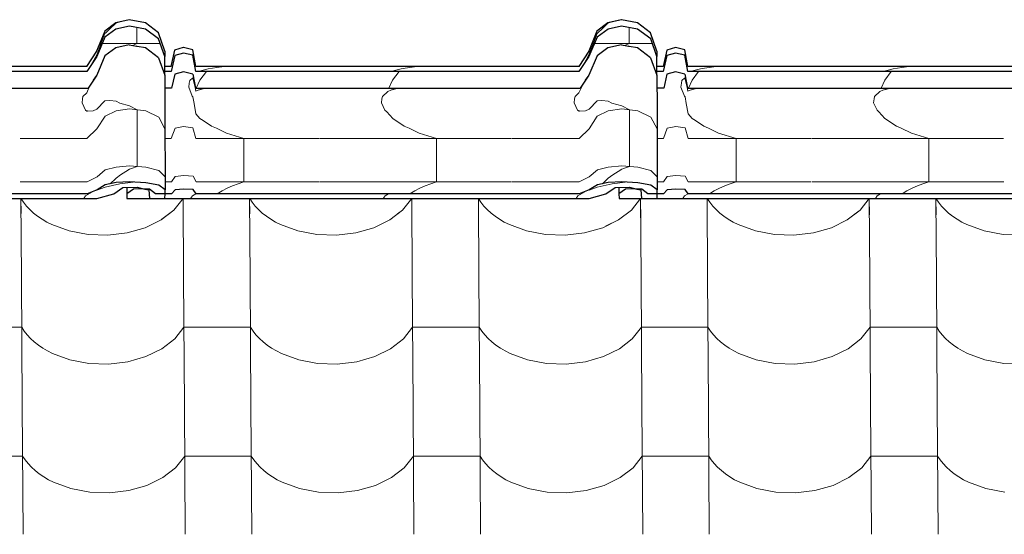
# Model space of a CAD drawing. Header units: millimetres. Extents: x -29001 to 109416, y -1251 to 13451.
# Tile 50 of 163: x -16502 to -15792, y 10614 to 10985. Entities that reach past the tile are written whole.
import ezdxf

# ---------------------------------------------------------------- set-up
doc = ezdxf.new("R2010")
doc.units = ezdxf.units.MM
doc.header["$MEASUREMENT"] = 0
for name, color, linetype in [('POHLED JIŽNÍ_1_Konstrukce - nosné', 7, 'Continuous'), ('POHLED JIŽNÍ_1_Nové_Konstrukce - krov', 7, 'Continuous'), ('POHLED JIŽNÍ_1_Nové_Konstrukce - střechy a skořepiny', 7, 'Continuous'), ('POHLED JIŽNÍ_1_Nové_Výplně - Povrchové', 7, 'Continuous')]:
    doc.layers.add(name, color=color, linetype=linetype)

# ---------------------------------------------------------------- blocks, each defined once
blk = doc.blocks.new('*X1', base_point=(-31394.74, -25864.88))
at = {"layer": 'POHLED JIŽNÍ_1_Nové_Výplně - Povrchové', "color": 21, "linetype": 'Continuous', "lineweight": 20, "true_color": 0xffaaaa}
for p, q in [((-16501.07, 10856.09), (-16500.72, 10799.61)), ((-16501.05, 10856.09), (-16499.23, 10853.33)), ((-16499.23, 10853.33), (-16497.09, 10850.64)), ((-16390.72, 10847.74), (-16384.13, 10856.09)), ((-16384.11, 10856.09), (-16383.75, 10799.61)), ((-16336.07, 10856.09), (-16335.72, 10799.61)), ((-16336.05, 10856.09), (-16334.23, 10853.33)), ((-16334.23, 10853.33), (-16332.09, 10850.64)), ((-16225.72, 10847.74), (-16219.14, 10856.09)), ((-16219.11, 10856.09), (-16218.75, 10799.61)), ((-16171.07, 10856.09), (-16170.72, 10799.61)), ((-16171.05, 10856.09), (-16169.23, 10853.33)), ((-16169.23, 10853.33), (-16167.09, 10850.64)), ((-16060.73, 10847.74), (-16054.14, 10856.09)), ((-16054.11, 10856.09), (-16053.76, 10799.61)), ((-16006.08, 10856.09), (-16005.72, 10799.61)), ((-16006.05, 10856.09), (-16004.23, 10853.33)), ((-16004.23, 10853.33), (-16002.1, 10850.64)), ((-15895.73, 10847.74), (-15889.14, 10856.09)), ((-15889.11, 10856.09), (-15888.76, 10799.61)), ((-15841.08, 10856.09), (-15840.73, 10799.61)), ((-15841.06, 10856.09), (-15839.24, 10853.33)), ((-15839.24, 10853.33), (-15837.1, 10850.64)), ((-16497.09, 10850.64), (-16494.67, 10848.05)), ((-16494.67, 10848.05), (-16491.97, 10845.59)), ((-16491.97, 10845.59), (-16489.01, 10843.26)), ((-16399.99, 10840.57), (-16390.72, 10847.74)), ((-16332.09, 10850.64), (-16329.67, 10848.05)), ((-16329.67, 10848.05), (-16326.97, 10845.59)), ((-16326.97, 10845.59), (-16324.02, 10843.26)), ((-16234.99, 10840.57), (-16225.72, 10847.74)), ((-16167.09, 10850.64), (-16164.67, 10848.05)), ((-16164.67, 10848.05), (-16161.97, 10845.59)), ((-16161.97, 10845.59), (-16159.02, 10843.26)), ((-16069.99, 10840.57), (-16060.73, 10847.74)), ((-16002.1, 10850.64), (-15999.67, 10848.05)), ((-15999.67, 10848.05), (-15996.98, 10845.59)), ((-15996.98, 10845.59), (-15994.02, 10843.26)), ((-15904.99, 10840.57), (-15895.73, 10847.74)), ((-15837.1, 10850.64), (-15834.68, 10848.05)), ((-15834.68, 10848.05), (-15831.98, 10845.59)), ((-15831.98, 10845.59), (-15829.02, 10843.26)), ((-16489.01, 10843.26), (-16485.82, 10841.08)), ((-16485.82, 10841.08), (-16482.39, 10839.06)), ((-16482.39, 10839.06), (-16478.76, 10837.21)), ((-16411.43, 10834.98), (-16399.99, 10840.57)), ((-16324.02, 10843.26), (-16320.82, 10841.08)), ((-16320.82, 10841.08), (-16317.39, 10839.06)), ((-16317.39, 10839.06), (-16313.76, 10837.21)), ((-16246.43, 10834.98), (-16234.99, 10840.57)), ((-16159.02, 10843.26), (-16155.82, 10841.08)), ((-16155.82, 10841.08), (-16152.4, 10839.06)), ((-16152.4, 10839.06), (-16148.76, 10837.21)), ((-16081.43, 10834.98), (-16069.99, 10840.57)), ((-15994.02, 10843.26), (-15990.82, 10841.08)), ((-15990.82, 10841.08), (-15987.4, 10839.06)), ((-15987.4, 10839.06), (-15983.77, 10837.21)), ((-15916.44, 10834.98), (-15904.99, 10840.57)), ((-15829.02, 10843.26), (-15825.83, 10841.08)), ((-15825.83, 10841.08), (-15822.4, 10839.06)), ((-15822.4, 10839.06), (-15818.77, 10837.21)), ((-16478.76, 10837.21), (-16466.29, 10832.64)), ((-16466.29, 10832.64), (-16452.61, 10830.05)), ((-16438.43, 10829.58), (-16424.46, 10831.25)), ((-16424.46, 10831.25), (-16411.43, 10834.98)), ((-16313.76, 10837.21), (-16301.29, 10832.64)), ((-16301.29, 10832.64), (-16287.61, 10830.05)), ((-16273.43, 10829.58), (-16259.47, 10831.25)), ((-16259.47, 10831.25), (-16246.43, 10834.98)), ((-16148.76, 10837.21), (-16136.29, 10832.64)), ((-16136.29, 10832.64), (-16122.62, 10830.05)), ((-16108.43, 10829.58), (-16094.47, 10831.25)), ((-16094.47, 10831.25), (-16081.43, 10834.98)), ((-15983.77, 10837.21), (-15971.29, 10832.64)), ((-15971.29, 10832.64), (-15957.62, 10830.05)), ((-15943.44, 10829.58), (-15929.47, 10831.25)), ((-15929.47, 10831.25), (-15916.44, 10834.98)), ((-15818.77, 10837.21), (-15806.3, 10832.64)), ((-15806.3, 10832.64), (-15792.62, 10830.05)), ((-16452.61, 10830.05), (-16438.43, 10829.58)), ((-16287.61, 10830.05), (-16273.43, 10829.58)), ((-16122.62, 10830.05), (-16108.43, 10829.58)), ((-15957.62, 10830.05), (-15943.44, 10829.58)), ((-15792.62, 10830.05), (-15778.44, 10829.58)), ((-16500.71, 10799.27), (-16500.13, 10706.6)), ((-16383.75, 10799.27), (-16383.17, 10706.6)), ((-16335.72, 10799.27), (-16335.14, 10706.6)), ((-16218.75, 10799.27), (-16218.17, 10706.6)), ((-16170.72, 10799.27), (-16170.14, 10706.6)), ((-16053.76, 10799.27), (-16053.18, 10706.6)), ((-16005.72, 10799.27), (-16005.14, 10706.6)), ((-15888.76, 10799.27), (-15888.18, 10706.6)), ((-15840.72, 10799.27), (-15840.14, 10706.6)), ((-16500.49, 10763.12), (-16524.5, 10763.12)), ((-16500.49, 10763.12), (-16498.65, 10760.33)), ((-16498.65, 10760.33), (-16496.51, 10757.63)), ((-16390.14, 10754.73), (-16383.52, 10763.12)), ((-16359.51, 10763.12), (-16383.52, 10763.12)), ((-16335.49, 10763.12), (-16359.51, 10763.12)), ((-16335.49, 10763.12), (-16333.65, 10760.33)), ((-16333.65, 10760.33), (-16331.51, 10757.63)), ((-16225.14, 10754.73), (-16218.53, 10763.12)), ((-16194.51, 10763.12), (-16218.53, 10763.12)), ((-16170.49, 10763.12), (-16194.51, 10763.12)), ((-16170.49, 10763.12), (-16168.65, 10760.33)), ((-16168.65, 10760.33), (-16166.51, 10757.63)), ((-16060.14, 10754.73), (-16053.53, 10763.12)), ((-16029.51, 10763.12), (-16053.53, 10763.12)), ((-16005.49, 10763.12), (-16029.51, 10763.12)), ((-16005.49, 10763.12), (-16003.65, 10760.33)), ((-16003.65, 10760.33), (-16001.52, 10757.63)), ((-15895.15, 10754.73), (-15888.53, 10763.12)), ((-15864.51, 10763.12), (-15888.53, 10763.12)), ((-15840.5, 10763.12), (-15864.51, 10763.12)), ((-15840.5, 10763.12), (-15838.66, 10760.33)), ((-15838.66, 10760.33), (-15836.52, 10757.63)), ((-16496.51, 10757.63), (-16494.08, 10755.04)), ((-16494.08, 10755.04), (-16491.39, 10752.58)), ((-16491.39, 10752.58), (-16488.43, 10750.25)), ((-16399.4, 10747.56), (-16390.14, 10754.73)), ((-16331.51, 10757.63), (-16329.09, 10755.04)), ((-16329.09, 10755.04), (-16326.39, 10752.58)), ((-16326.39, 10752.58), (-16323.43, 10750.25)), ((-16234.41, 10747.56), (-16225.14, 10754.73)), ((-16166.51, 10757.63), (-16164.09, 10755.04)), ((-16164.09, 10755.04), (-16161.39, 10752.58)), ((-16161.39, 10752.58), (-16158.44, 10750.25)), ((-16069.41, 10747.56), (-16060.14, 10754.73)), ((-16001.52, 10757.63), (-15999.09, 10755.04)), ((-15999.09, 10755.04), (-15996.39, 10752.58)), ((-15996.39, 10752.58), (-15993.44, 10750.25)), ((-15904.41, 10747.56), (-15895.15, 10754.73)), ((-15836.52, 10757.63), (-15834.09, 10755.04)), ((-15834.09, 10755.04), (-15831.4, 10752.58)), ((-15831.4, 10752.58), (-15828.44, 10750.25)), ((-16488.43, 10750.25), (-16485.23, 10748.07)), ((-16485.23, 10748.07), (-16481.81, 10746.05)), ((-16481.81, 10746.05), (-16478.18, 10744.21)), ((-16410.85, 10741.97), (-16399.4, 10747.56)), ((-16323.43, 10750.25), (-16320.24, 10748.07)), ((-16320.24, 10748.07), (-16316.81, 10746.05)), ((-16316.81, 10746.05), (-16313.18, 10744.21)), ((-16245.85, 10741.97), (-16234.41, 10747.56)), ((-16158.44, 10750.25), (-16155.24, 10748.07)), ((-16155.24, 10748.07), (-16151.81, 10746.05)), ((-16151.81, 10746.05), (-16148.18, 10744.21)), ((-16080.85, 10741.97), (-16069.41, 10747.56)), ((-15993.44, 10750.25), (-15990.24, 10748.07)), ((-15990.24, 10748.07), (-15986.82, 10746.05)), ((-15986.82, 10746.05), (-15983.18, 10744.21)), ((-15915.85, 10741.97), (-15904.41, 10747.56)), ((-15828.44, 10750.25), (-15825.24, 10748.07)), ((-15825.24, 10748.07), (-15821.82, 10746.05)), ((-15821.82, 10746.05), (-15818.19, 10744.21)), ((-16478.18, 10744.21), (-16465.7, 10739.63)), ((-16465.7, 10739.63), (-16452.03, 10737.05)), ((-16423.88, 10738.24), (-16410.85, 10741.97)), ((-16313.18, 10744.21), (-16300.71, 10739.63)), ((-16300.71, 10739.63), (-16287.03, 10737.05)), ((-16258.88, 10738.24), (-16245.85, 10741.97)), ((-16148.18, 10744.21), (-16135.71, 10739.63)), ((-16135.71, 10739.63), (-16122.03, 10737.05)), ((-16093.89, 10738.24), (-16080.85, 10741.97)), ((-15983.18, 10744.21), (-15970.71, 10739.63)), ((-15970.71, 10739.63), (-15957.04, 10737.05)), ((-15928.89, 10738.24), (-15915.85, 10741.97)), ((-15818.19, 10744.21), (-15805.71, 10739.63)), ((-15805.71, 10739.63), (-15792.04, 10737.05)), ((-16452.03, 10737.05), (-16437.85, 10736.57)), ((-16437.85, 10736.57), (-16423.88, 10738.24)), ((-16287.03, 10737.05), (-16272.85, 10736.57)), ((-16272.85, 10736.57), (-16258.88, 10738.24)), ((-16122.03, 10737.05), (-16107.85, 10736.57)), ((-16107.85, 10736.57), (-16093.89, 10738.24)), ((-15957.04, 10737.05), (-15942.85, 10736.57)), ((-15942.85, 10736.57), (-15928.89, 10738.24)), ((-15792.04, 10737.05), (-15777.86, 10736.57)), ((-16500.13, 10706.27), (-16499.55, 10613.59)), ((-16383.17, 10706.27), (-16382.59, 10613.59)), ((-16335.13, 10706.27), (-16334.55, 10613.59)), ((-16218.17, 10706.27), (-16217.59, 10613.59)), ((-16170.14, 10706.27), (-16169.56, 10613.59)), ((-16053.17, 10706.27), (-16052.59, 10613.59)), ((-16005.14, 10706.27), (-16004.56, 10613.59)), ((-15888.18, 10706.27), (-15887.6, 10613.59)), ((-15840.14, 10706.27), (-15839.56, 10613.59)), ((-16499.91, 10670.11), (-16523.92, 10670.11)), ((-16499.91, 10670.11), (-16498.06, 10667.32)), ((-16389.56, 10661.72), (-16382.94, 10670.11)), ((-16358.93, 10670.11), (-16382.94, 10670.11)), ((-16334.91, 10670.11), (-16358.93, 10670.11)), ((-16334.91, 10670.11), (-16333.07, 10667.32)), ((-16224.56, 10661.72), (-16217.95, 10670.11)), ((-16193.93, 10670.11), (-16217.95, 10670.11)), ((-16169.91, 10670.11), (-16193.93, 10670.11)), ((-16169.91, 10670.11), (-16168.07, 10667.32)), ((-16059.56, 10661.72), (-16052.95, 10670.11)), ((-16028.93, 10670.11), (-16052.95, 10670.11)), ((-16004.91, 10670.11), (-16028.93, 10670.11)), ((-16004.91, 10670.11), (-16003.07, 10667.32)), ((-15894.57, 10661.72), (-15887.95, 10670.11)), ((-15863.93, 10670.11), (-15887.95, 10670.11)), ((-15839.92, 10670.11), (-15863.93, 10670.11)), ((-15839.92, 10670.11), (-15838.07, 10667.32)), ((-16498.06, 10667.32), (-16495.93, 10664.62)), ((-16495.93, 10664.62), (-16493.5, 10662.03)), ((-16493.5, 10662.03), (-16490.81, 10659.57)), ((-16398.82, 10654.55), (-16389.56, 10661.72)), ((-16333.07, 10667.32), (-16330.93, 10664.62)), ((-16330.93, 10664.62), (-16328.5, 10662.03)), ((-16328.5, 10662.03), (-16325.81, 10659.57)), ((-16233.83, 10654.55), (-16224.56, 10661.72)), ((-16168.07, 10667.32), (-16165.93, 10664.62)), ((-16165.93, 10664.62), (-16163.51, 10662.03)), ((-16163.51, 10662.03), (-16160.81, 10659.57)), ((-16068.83, 10654.55), (-16059.56, 10661.72)), ((-16003.07, 10667.32), (-16000.93, 10664.62)), ((-16000.93, 10664.62), (-15998.51, 10662.03)), ((-15998.51, 10662.03), (-15995.81, 10659.57)), ((-15903.83, 10654.55), (-15894.57, 10661.72)), ((-15838.07, 10667.32), (-15835.94, 10664.62)), ((-15835.94, 10664.62), (-15833.51, 10662.03)), ((-15833.51, 10662.03), (-15830.82, 10659.57)), ((-16490.81, 10659.57), (-16487.85, 10657.24)), ((-16487.85, 10657.24), (-16484.65, 10655.06)), ((-16484.65, 10655.06), (-16481.23, 10653.04)), ((-16410.27, 10648.96), (-16398.82, 10654.55)), ((-16325.81, 10659.57), (-16322.85, 10657.24)), ((-16322.85, 10657.24), (-16319.65, 10655.06)), ((-16319.65, 10655.06), (-16316.23, 10653.04)), ((-16245.27, 10648.96), (-16233.83, 10654.55)), ((-16160.81, 10659.57), (-16157.86, 10657.24)), ((-16157.86, 10657.24), (-16154.66, 10655.06)), ((-16154.66, 10655.06), (-16151.23, 10653.04)), ((-16080.27, 10648.96), (-16068.83, 10654.55)), ((-15995.81, 10659.57), (-15992.86, 10657.24)), ((-15992.86, 10657.24), (-15989.66, 10655.06)), ((-15989.66, 10655.06), (-15986.24, 10653.04)), ((-15915.27, 10648.96), (-15903.83, 10654.55)), ((-15830.82, 10659.57), (-15827.86, 10657.24)), ((-15827.86, 10657.24), (-15824.66, 10655.06)), ((-15824.66, 10655.06), (-15821.24, 10653.04)), ((-16481.23, 10653.04), (-16477.59, 10651.2)), ((-16477.59, 10651.2), (-16465.12, 10646.62)), ((-16465.12, 10646.62), (-16451.45, 10644.04)), ((-16423.3, 10645.24), (-16410.27, 10648.96)), ((-16316.23, 10653.04), (-16312.6, 10651.2)), ((-16312.6, 10651.2), (-16300.13, 10646.62)), ((-16300.13, 10646.62), (-16286.45, 10644.04)), ((-16258.3, 10645.24), (-16245.27, 10648.96)), ((-16151.23, 10653.04), (-16147.6, 10651.2)), ((-16147.6, 10651.2), (-16135.13, 10646.62)), ((-16135.13, 10646.62), (-16121.45, 10644.04)), ((-16093.31, 10645.24), (-16080.27, 10648.96)), ((-15986.24, 10653.04), (-15982.6, 10651.2)), ((-15982.6, 10651.2), (-15970.13, 10646.62)), ((-15970.13, 10646.62), (-15956.45, 10644.04)), ((-15928.31, 10645.24), (-15915.27, 10648.96)), ((-15821.24, 10653.04), (-15817.6, 10651.2)), ((-15817.6, 10651.2), (-15805.13, 10646.62)), ((-15805.13, 10646.62), (-15791.46, 10644.04)), ((-16451.45, 10644.04), (-16437.27, 10643.57)), ((-16437.27, 10643.57), (-16423.3, 10645.24)), ((-16286.45, 10644.04), (-16272.27, 10643.57)), ((-16272.27, 10643.57), (-16258.3, 10645.24)), ((-16121.45, 10644.04), (-16107.27, 10643.57)), ((-16107.27, 10643.57), (-16093.31, 10645.24)), ((-15956.45, 10644.04), (-15942.27, 10643.57)), ((-15942.27, 10643.57), (-15928.31, 10645.24))]:
    blk.add_line(p, q, dxfattribs=at)
blk = doc.blocks.new('*X2', base_point=(-31394.74, -25864.88))
at = {"layer": 'POHLED JIŽNÍ_1_Nové_Konstrukce - střechy a skořepiny', "color": 21, "linetype": 'Continuous', "lineweight": 20, "true_color": 0xffaaaa}
for p, q in [((-16501.07, 10856.09), (-16501, 10845.31)), ((-16501.05, 10856.09), (-16499.23, 10853.33)), ((-16499.23, 10853.33), (-16497.09, 10850.64)), ((-16390.72, 10847.74), (-16384.13, 10856.09)), ((-16384.11, 10856.09), (-16384.04, 10845.14)), ((-16336.07, 10856.09), (-16336, 10845.07)), ((-16336.05, 10856.09), (-16334.23, 10853.33)), ((-16334.23, 10853.33), (-16332.09, 10850.64)), ((-16225.72, 10847.74), (-16219.14, 10856.09)), ((-16219.11, 10856.09), (-16219.04, 10844.89)), ((-16171.07, 10856.09), (-16171, 10844.82)), ((-16171.05, 10856.09), (-16169.23, 10853.33)), ((-16169.23, 10853.33), (-16167.09, 10850.64)), ((-16060.73, 10847.74), (-16054.14, 10856.09)), ((-16054.11, 10856.09), (-16054.01, 10840.39)), ((-16006.08, 10856.09), (-16006, 10844.57)), ((-16006.05, 10856.09), (-16004.23, 10853.33)), ((-16004.23, 10853.33), (-16002.1, 10850.64)), ((-15895.73, 10847.74), (-15889.14, 10856.09)), ((-15889.11, 10856.09), (-15889.04, 10844.4)), ((-15841.08, 10856.09), (-15841.01, 10844.33)), ((-15841.06, 10856.09), (-15839.24, 10853.33)), ((-15839.24, 10853.33), (-15837.1, 10850.64)), ((-16497.09, 10850.64), (-16494.67, 10848.05)), ((-16494.67, 10848.05), (-16491.97, 10845.59)), ((-16491.97, 10845.59), (-16491.6, 10845.3)), ((-16399.31, 10841.1), (-16390.72, 10847.74)), ((-16332.09, 10850.64), (-16329.67, 10848.05)), ((-16329.67, 10848.05), (-16326.97, 10845.59)), ((-16326.97, 10845.59), (-16326.29, 10845.05)), ((-16229.39, 10844.91), (-16225.72, 10847.74)), ((-16167.09, 10850.64), (-16164.67, 10848.05)), ((-16164.67, 10848.05), (-16161.97, 10845.59)), ((-16161.97, 10845.59), (-16160.98, 10844.8)), ((-16069.99, 10840.57), (-16060.73, 10847.74)), ((-16002.1, 10850.64), (-15999.67, 10848.05)), ((-15999.67, 10848.05), (-15996.98, 10845.59)), ((-15996.98, 10845.59), (-15995.67, 10844.56)), ((-15900.03, 10844.41), (-15895.73, 10847.74)), ((-15837.1, 10850.64), (-15834.68, 10848.05)), ((-15834.68, 10848.05), (-15831.98, 10845.59)), ((-15831.98, 10845.59), (-15830.36, 10844.31)), ((-16079.29, 10836.03), (-16069.99, 10840.57))]:
    blk.add_line(p, q, dxfattribs=at)

msp = doc.modelspace()

# ---------------------------------------------------------------- linework, layer by layer
at = {"layer": 'POHLED JIŽNÍ_1_Nové_Konstrukce - krov', "color": 1, "linetype": 'Continuous', "lineweight": 25}
for p, q in [((-16432.72, 10983.03), (-16440.59, 10976.93)), ((-16422.99, 10985.2), (-16432.72, 10983.03)), ((-16422.86, 10980.54), (-16432.59, 10978.44)), ((-16411.27, 10982.9), (-16422.92, 10985.2)), ((-16411.21, 10978.31), (-16422.86, 10980.54)), ((-16401.88, 10975.64), (-16411.27, 10982.9)), ((-16077.72, 10983.03), (-16085.59, 10976.93)), ((-16067.99, 10985.2), (-16077.72, 10983.03)), ((-16067.86, 10980.54), (-16077.59, 10978.44)), ((-16056.27, 10982.9), (-16067.93, 10985.2)), ((-16056.21, 10978.31), (-16067.86, 10980.54)), ((-16046.89, 10975.64), (-16056.27, 10982.9)), ((-16440.59, 10976.93), (-16446.45, 10962.56)), ((-16432.59, 10978.44), (-16440.46, 10972.52)), ((-16401.82, 10971.28), (-16411.21, 10978.31)), ((-16397.35, 10962.56), (-16401.88, 10975.64)), ((-16085.59, 10976.93), (-16091.45, 10962.56)), ((-16077.59, 10978.44), (-16085.46, 10972.52)), ((-16046.82, 10971.28), (-16056.21, 10978.31)), ((-16042.35, 10962.56), (-16046.89, 10975.64)), ((-16440.46, 10972.52), (-16446.34, 10958.59)), ((-16422.87, 10967.02), (-16432.6, 10964.91)), ((-16422.87, 10967.02), (-16417.8, 10966.05)), ((-16417.22, 10965.94), (-16417.8, 10966.05)), ((-16417.38, 10966.08), (-16417.22, 10965.94)), ((-16411.22, 10964.79), (-16417.22, 10965.94)), ((-16397.29, 10958.59), (-16401.82, 10971.28)), ((-16085.46, 10972.52), (-16091.34, 10958.59)), ((-16067.87, 10967.02), (-16077.6, 10964.91)), ((-16067.87, 10967.02), (-16062.8, 10966.05)), ((-16062.22, 10965.94), (-16062.8, 10966.05)), ((-16062.38, 10966.08), (-16062.22, 10965.94)), ((-16056.22, 10964.79), (-16062.22, 10965.94)), ((-16042.29, 10958.59), (-16046.82, 10971.28)), ((-16446.45, 10962.56), (-16453.67, 10951.44)), ((-16446.34, 10958.59), (-16453.57, 10947.81)), ((-16440.47, 10959), (-16446.35, 10945.07)), ((-16432.6, 10964.91), (-16440.47, 10959)), ((-16401.83, 10957.75), (-16411.22, 10964.79)), ((-16397.35, 10962.56), (-16397.29, 10958.59)), ((-16397.3, 10947.81), (-16397.29, 10958.59)), ((-16390.17, 10963.3), (-16392.83, 10951.44)), ((-16390.06, 10959.31), (-16392.73, 10947.81)), ((-16383.93, 10965.04), (-16390.17, 10963.3)), ((-16383.82, 10961), (-16390.06, 10959.31)), ((-16377.15, 10963.47), (-16383.88, 10965.04)), ((-16377.09, 10959.47), (-16383.82, 10961)), ((-16374.96, 10951.44), (-16377.15, 10963.47)), ((-16374.91, 10947.81), (-16377.09, 10959.47)), ((-16091.45, 10962.56), (-16098.67, 10951.44)), ((-16091.34, 10958.59), (-16098.57, 10947.81)), ((-16085.47, 10959), (-16091.35, 10945.07)), ((-16077.6, 10964.91), (-16085.47, 10959)), ((-16046.83, 10957.75), (-16056.22, 10964.79)), ((-16042.35, 10962.56), (-16042.29, 10958.59)), ((-16042.3, 10947.81), (-16042.29, 10958.59)), ((-16035.17, 10963.3), (-16037.83, 10951.44)), ((-16035.06, 10959.31), (-16037.73, 10947.81)), ((-16028.93, 10965.04), (-16035.17, 10963.3)), ((-16028.82, 10961), (-16035.06, 10959.31)), ((-16022.15, 10963.47), (-16028.88, 10965.04)), ((-16022.09, 10959.47), (-16028.82, 10961)), ((-16019.96, 10951.44), (-16022.15, 10963.47)), ((-16019.91, 10947.81), (-16022.09, 10959.47)), ((-16459.16, 10951.44), (-16724.73, 10951.44)), ((-16453.62, 10951.44), (-16459.16, 10951.44)), ((-16401.83, 10957.75), (-16397.3, 10945.07)), ((-16392.78, 10951.44), (-16397.3, 10951.44)), ((-16369.73, 10951.44), (-16374.96, 10951.44)), ((-16104.16, 10951.44), (-16369.73, 10951.44)), ((-16098.62, 10951.44), (-16104.16, 10951.44)), ((-16046.83, 10957.75), (-16042.3, 10945.07)), ((-16037.78, 10951.44), (-16042.3, 10951.44)), ((-16014.73, 10951.44), (-16019.96, 10951.44)), ((-15749.16, 10951.44), (-16014.73, 10951.44)), ((-16459.11, 10947.81), (-16724.68, 10947.81)), ((-16453.57, 10947.81), (-16459.11, 10947.81)), ((-16446.35, 10945.07), (-16452.62, 10935.71)), ((-16392.73, 10947.81), (-16398.28, 10947.81)), ((-16397.3, 10945.07), (-16397.3, 10947.81)), ((-16397.3, 10945.07), (-16397.26, 10938.09)), ((-16390.07, 10945.79), (-16392.41, 10935.71)), ((-16383.83, 10947.48), (-16390.07, 10945.79)), ((-16377.1, 10945.95), (-16383.83, 10947.48)), ((-16377.1, 10945.95), (-16375.19, 10935.71)), ((-16369.68, 10947.81), (-16374.91, 10947.81)), ((-16104.11, 10947.81), (-16369.68, 10947.81)), ((-16098.57, 10947.81), (-16104.11, 10947.81)), ((-16091.35, 10945.07), (-16097.62, 10935.71)), ((-16037.73, 10947.81), (-16043.28, 10947.81)), ((-16042.3, 10945.07), (-16042.3, 10947.81)), ((-16042.3, 10945.07), (-16042.26, 10938.09)), ((-16035.07, 10945.79), (-16037.41, 10935.71)), ((-16028.83, 10947.48), (-16035.07, 10945.79)), ((-16022.1, 10945.95), (-16028.83, 10947.48)), ((-16022.1, 10945.95), (-16020.19, 10935.71)), ((-16014.68, 10947.81), (-16019.91, 10947.81)), ((-15749.11, 10947.81), (-16014.68, 10947.81)), ((-16397.26, 10938.09), (-16397.21, 10927.87)), ((-16042.26, 10938.09), (-16042.21, 10927.87)), ((-16730.19, 10935.71), (-16452.62, 10935.71)), ((-16392.41, 10935.71), (-16397.25, 10935.71)), ((-16375.19, 10935.71), (-16097.62, 10935.71)), ((-16037.41, 10935.71), (-16042.25, 10935.71)), ((-16020.19, 10935.71), (-15742.62, 10935.71)), ((-16397.21, 10927.87), (-16397.17, 10914.75)), ((-16042.21, 10927.87), (-16042.18, 10914.75)), ((-16397.17, 10914.75), (-16397.14, 10899.1)), ((-16042.18, 10914.75), (-16042.14, 10899.1)), ((-16397.14, 10899.1), (-16397.12, 10881.41)), ((-16042.14, 10899.1), (-16042.12, 10881.41)), ((-16397.12, 10881.41), (-16397.1, 10862.22)), ((-16042.12, 10881.41), (-16042.1, 10862.22)), ((-16432.36, 10867.54), (-16440.24, 10865.95)), ((-16422.63, 10868.1), (-16432.36, 10867.54)), ((-16410.98, 10867.5), (-16422.63, 10868.1)), ((-16401.61, 10865.62), (-16410.98, 10867.5)), ((-16077.36, 10867.54), (-16085.24, 10865.95)), ((-16067.63, 10868.1), (-16077.36, 10867.54)), ((-16055.98, 10867.5), (-16067.63, 10868.1)), ((-16046.61, 10865.62), (-16055.98, 10867.5)), ((-16458.93, 10859.33), (-16724.5, 10859.33)), ((-16453.39, 10859.33), (-16458.93, 10859.33)), ((-16446.15, 10862.22), (-16453.39, 10859.33)), ((-16446.26, 10856.09), (-16434.14, 10859.33)), ((-16440.24, 10865.95), (-16446.15, 10862.22)), ((-16434.14, 10859.33), (-16427.48, 10864)), ((-16427.48, 10864), (-16417.18, 10864.23)), ((-16424.67, 10864.06), (-16424.67, 10859.33)), ((-16419.91, 10862.76), (-16424.67, 10859.33)), ((-16424.67, 10859.33), (-16424.55, 10856.09)), ((-16413.87, 10863.02), (-16419.91, 10862.76)), ((-16417.18, 10864.23), (-16411.73, 10862.92)), ((-16408.31, 10862.76), (-16413.87, 10863.02)), ((-16411.73, 10862.92), (-16408.84, 10862.22)), ((-16408.84, 10862.22), (-16408.33, 10856.09)), ((-16403.96, 10859.33), (-16408.31, 10862.76)), ((-16398.79, 10859.33), (-16403.96, 10859.33)), ((-16397.1, 10862.22), (-16401.61, 10865.62)), ((-16392.56, 10859.33), (-16398.79, 10859.33)), ((-16397.16, 10856.09), (-16397.13, 10859.33)), ((-16397.13, 10859.33), (-16397.1, 10862.22)), ((-16389.86, 10862.41), (-16392.56, 10859.33)), ((-16383.62, 10862.87), (-16389.86, 10862.41)), ((-16376.9, 10862.46), (-16383.62, 10862.87)), ((-16374.74, 10859.33), (-16376.9, 10862.46)), ((-16369.5, 10859.33), (-16374.74, 10859.33)), ((-16103.93, 10859.33), (-16369.5, 10859.33)), ((-16098.39, 10859.33), (-16103.93, 10859.33)), ((-16091.15, 10862.22), (-16098.39, 10859.33)), ((-16091.26, 10856.09), (-16079.14, 10859.33)), ((-16085.24, 10865.95), (-16091.15, 10862.22)), ((-16079.14, 10859.33), (-16072.49, 10864)), ((-16072.49, 10864), (-16062.18, 10864.23)), ((-16069.68, 10864.06), (-16069.67, 10859.33)), ((-16064.91, 10862.76), (-16069.67, 10859.33)), ((-16069.67, 10859.33), (-16069.56, 10856.09)), ((-16058.87, 10863.02), (-16064.91, 10862.76)), ((-16062.18, 10864.23), (-16056.73, 10862.92)), ((-16053.31, 10862.76), (-16058.87, 10863.02)), ((-16056.73, 10862.92), (-16053.84, 10862.22)), ((-16053.84, 10862.22), (-16053.33, 10856.09)), ((-16048.96, 10859.33), (-16053.31, 10862.76)), ((-16043.79, 10859.33), (-16048.96, 10859.33)), ((-16042.1, 10862.22), (-16046.61, 10865.62)), ((-16037.56, 10859.33), (-16043.79, 10859.33)), ((-16042.16, 10856.09), (-16042.13, 10859.33)), ((-16042.13, 10859.33), (-16042.1, 10862.22)), ((-16034.86, 10862.41), (-16037.56, 10859.33)), ((-16028.62, 10862.87), (-16034.86, 10862.41)), ((-16021.9, 10862.46), (-16028.62, 10862.87)), ((-16019.74, 10859.33), (-16021.9, 10862.46)), ((-16014.5, 10859.33), (-16019.74, 10859.33)), ((-15748.93, 10859.33), (-16014.5, 10859.33)), ((-16737.41, 10856.09), (-16446.26, 10856.09)), ((-16424.55, 10856.09), (-16409.62, 10856.09)), ((-16409.62, 10856.09), (-16408.33, 10856.09)), ((-16408.33, 10856.09), (-16397.16, 10856.09)), ((-16397.16, 10856.09), (-16382.41, 10856.09)), ((-16382.41, 10856.09), (-16091.26, 10856.09)), ((-16069.56, 10856.09), (-16054.62, 10856.09)), ((-16054.62, 10856.09), (-16053.33, 10856.09)), ((-16053.33, 10856.09), (-16042.16, 10856.09)), ((-16042.16, 10856.09), (-16027.41, 10856.09)), ((-16027.41, 10856.09), (-15736.26, 10856.09))]:
    msp.add_line(p, q, dxfattribs=at)
at = {"layer": 'POHLED JIŽNÍ_1_Nové_Konstrukce - krov', "color": 21, "linetype": 'Continuous', "lineweight": 20, "true_color": 0xffaaaa}
for p, q in [((-16432.67, 10983.03), (-16440.54, 10976.93)), ((-16433.17, 10982.11), (-16436.64, 10978.88)), ((-16432.65, 10982.59), (-16433.17, 10982.11)), ((-16422.94, 10985.2), (-16432.67, 10983.03)), ((-16429.49, 10983.72), (-16432.65, 10982.59)), ((-16429.41, 10983.75), (-16429.49, 10983.72)), ((-16425.63, 10984.6), (-16429.41, 10983.75)), ((-16422.93, 10985.2), (-16425.63, 10984.6)), ((-16077.67, 10983.03), (-16085.54, 10976.93)), ((-16078.17, 10982.11), (-16081.64, 10978.88)), ((-16077.65, 10982.59), (-16078.17, 10982.11)), ((-16067.94, 10985.2), (-16077.67, 10983.03)), ((-16074.49, 10983.72), (-16077.65, 10982.59)), ((-16074.41, 10983.75), (-16074.49, 10983.72)), ((-16070.63, 10984.6), (-16074.41, 10983.75)), ((-16067.94, 10985.2), (-16070.63, 10984.6)), ((-16440.54, 10976.93), (-16446.41, 10962.56)), ((-16440.54, 10976.93), (-16446.41, 10962.56)), ((-16440.5, 10975.21), (-16442.9, 10968.92)), ((-16440.5, 10975.21), (-16442.9, 10968.92)), ((-16439.89, 10975.8), (-16440.5, 10975.21)), ((-16436.64, 10978.88), (-16439.89, 10975.8)), ((-16417.36, 10979.49), (-16417.37, 10968.08)), ((-16085.54, 10976.93), (-16091.41, 10962.56)), ((-16085.54, 10976.93), (-16091.41, 10962.56)), ((-16085.5, 10975.21), (-16087.9, 10968.92)), ((-16085.5, 10975.21), (-16087.9, 10968.92)), ((-16084.89, 10975.8), (-16085.5, 10975.21)), ((-16081.64, 10978.88), (-16084.89, 10975.8)), ((-16062.36, 10979.49), (-16062.37, 10968.08)), ((-16442.9, 10968.92), (-16445.66, 10961.67)), ((-16442.9, 10968.92), (-16445.66, 10961.67)), ((-16400.68, 10968.08), (-16442.34, 10968.08)), ((-16420.36, 10966.54), (-16417.37, 10968.08)), ((-16087.9, 10968.92), (-16090.66, 10961.67)), ((-16087.9, 10968.92), (-16090.66, 10961.67)), ((-16045.68, 10968.08), (-16087.34, 10968.08)), ((-16065.36, 10966.54), (-16062.37, 10968.08)), ((-16446.41, 10962.56), (-16453.63, 10951.44)), ((-16446.41, 10962.56), (-16453.63, 10951.44)), ((-16446.36, 10959.77), (-16450.32, 10952.65)), ((-16446.36, 10959.77), (-16450.32, 10952.65)), ((-16445.66, 10961.67), (-16446.36, 10959.77)), ((-16445.66, 10961.67), (-16446.36, 10959.77)), ((-16390.13, 10963.3), (-16392.8, 10951.44)), ((-16390.13, 10963.3), (-16392.8, 10951.44)), ((-16383.89, 10965.04), (-16390.13, 10963.3)), ((-16091.41, 10962.56), (-16098.63, 10951.44)), ((-16091.41, 10962.56), (-16098.63, 10951.44)), ((-16091.36, 10959.77), (-16095.32, 10952.65)), ((-16091.36, 10959.77), (-16095.32, 10952.65)), ((-16090.66, 10961.67), (-16091.36, 10959.77)), ((-16090.66, 10961.67), (-16091.36, 10959.77)), ((-16035.13, 10963.3), (-16037.8, 10951.44)), ((-16035.13, 10963.3), (-16037.8, 10951.44)), ((-16028.89, 10965.04), (-16035.13, 10963.3)), ((-16352.5, 10951.43), (-16356.18, 10951.03)), ((-16352.42, 10951.44), (-16352.5, 10951.43)), ((-16213.5, 10951.43), (-16217.18, 10951.03)), ((-16213.42, 10951.44), (-16213.5, 10951.43)), ((-15997.5, 10951.43), (-16001.18, 10951.03)), ((-15997.42, 10951.44), (-15997.5, 10951.43)), ((-15858.5, 10951.43), (-15862.18, 10951.03)), ((-15858.42, 10951.44), (-15858.5, 10951.43)), ((-16448.99, 10941.56), (-16446.35, 10945.07)), ((-16448.99, 10941.56), (-16446.43, 10944.94)), ((-16369.69, 10948.8), (-16373.33, 10947.81)), ((-16371.99, 10941.56), (-16367.27, 10947.81)), ((-16368.66, 10949.08), (-16369.69, 10948.8)), ((-16365.91, 10949.62), (-16368.66, 10949.08)), ((-16362.9, 10950.12), (-16365.91, 10949.62)), ((-16359.65, 10950.6), (-16362.9, 10950.12)), ((-16356.18, 10951.03), (-16359.65, 10950.6)), ((-16229.66, 10949.08), (-16234.33, 10947.81)), ((-16232.99, 10941.56), (-16228.27, 10947.81)), ((-16226.91, 10949.62), (-16229.66, 10949.08)), ((-16223.9, 10950.12), (-16226.91, 10949.62)), ((-16220.65, 10950.6), (-16223.9, 10950.12)), ((-16217.18, 10951.03), (-16220.65, 10950.6)), ((-16093.99, 10941.56), (-16091.35, 10945.07)), ((-16093.99, 10941.56), (-16091.44, 10944.94)), ((-16014.69, 10948.8), (-16018.33, 10947.81)), ((-16016.99, 10941.56), (-16012.27, 10947.81)), ((-16013.66, 10949.08), (-16014.69, 10948.8)), ((-16010.91, 10949.62), (-16013.66, 10949.08)), ((-16007.9, 10950.12), (-16010.91, 10949.62)), ((-16004.65, 10950.6), (-16007.9, 10950.12)), ((-16001.18, 10951.03), (-16004.65, 10950.6)), ((-15874.66, 10949.08), (-15879.33, 10947.81)), ((-15877.99, 10941.56), (-15873.27, 10947.81)), ((-15871.91, 10949.62), (-15874.66, 10949.08)), ((-15868.9, 10950.12), (-15871.91, 10949.62)), ((-15865.65, 10950.6), (-15868.9, 10950.12)), ((-15862.18, 10951.03), (-15865.65, 10950.6)), ((-16450.33, 10939.13), (-16452.48, 10934.88)), ((-16450.33, 10939.13), (-16452.48, 10934.88)), ((-16449.54, 10940.31), (-16448.99, 10941.56)), ((-16449.54, 10940.31), (-16448.99, 10941.56)), ((-16379.64, 10939.46), (-16379.99, 10936.42)), ((-16379.31, 10941.37), (-16379.64, 10939.46)), ((-16377.08, 10943.16), (-16379.31, 10941.37)), ((-16375.48, 10936.24), (-16377.08, 10943.16)), ((-16374.57, 10935.71), (-16371.99, 10941.56)), ((-16235.57, 10935.71), (-16232.99, 10941.56)), ((-16095.33, 10939.13), (-16097.48, 10934.88)), ((-16095.33, 10939.13), (-16097.48, 10934.88)), ((-16094.54, 10940.31), (-16093.99, 10941.56)), ((-16094.54, 10940.31), (-16093.99, 10941.56)), ((-16024.64, 10939.46), (-16024.99, 10936.42)), ((-16024.31, 10941.37), (-16024.64, 10939.46)), ((-16022.09, 10943.16), (-16024.31, 10941.37)), ((-16020.48, 10936.24), (-16022.09, 10943.16)), ((-16019.57, 10935.71), (-16016.99, 10941.56)), ((-15880.57, 10935.71), (-15877.99, 10941.56)), ((-16453.56, 10932.27), (-16456.32, 10929.74)), ((-16453.56, 10932.27), (-16456.32, 10929.74)), ((-16452.48, 10934.88), (-16453.56, 10932.27)), ((-16452.48, 10934.88), (-16453.56, 10932.27)), ((-16379.99, 10936.42), (-16377.47, 10930.02)), ((-16374.92, 10933.53), (-16375.48, 10936.24)), ((-16373.33, 10934.29), (-16374.92, 10933.53)), ((-16369.7, 10935.16), (-16373.33, 10934.29)), ((-16369.7, 10935.16), (-16372.67, 10934.44)), ((-16368.67, 10935.41), (-16369.7, 10935.16)), ((-16368.67, 10935.41), (-16369.7, 10935.16)), ((-16366.89, 10935.71), (-16368.67, 10935.41)), ((-16366.89, 10935.71), (-16368.67, 10935.41)), ((-16236.48, 10933.27), (-16240.32, 10929.74)), ((-16234.33, 10934.29), (-16236.48, 10933.27)), ((-16229.67, 10935.41), (-16234.33, 10934.29)), ((-16229.67, 10935.41), (-16233.67, 10934.44)), ((-16227.89, 10935.71), (-16229.67, 10935.41)), ((-16227.89, 10935.71), (-16229.67, 10935.41)), ((-16098.56, 10932.27), (-16101.32, 10929.74)), ((-16098.56, 10932.27), (-16101.32, 10929.74)), ((-16097.48, 10934.88), (-16098.56, 10932.27)), ((-16097.48, 10934.88), (-16098.56, 10932.27)), ((-16024.99, 10936.42), (-16022.47, 10930.02)), ((-16019.92, 10933.53), (-16020.48, 10936.24)), ((-16018.34, 10934.29), (-16019.92, 10933.53)), ((-16014.7, 10935.16), (-16018.34, 10934.29)), ((-16014.7, 10935.16), (-16017.68, 10934.44)), ((-16013.67, 10935.41), (-16014.7, 10935.16)), ((-16013.67, 10935.41), (-16014.7, 10935.16)), ((-16011.89, 10935.71), (-16013.67, 10935.41)), ((-16011.89, 10935.71), (-16013.67, 10935.41)), ((-15881.48, 10933.27), (-15885.32, 10929.74)), ((-15879.34, 10934.29), (-15881.48, 10933.27)), ((-15874.67, 10935.41), (-15879.34, 10934.29)), ((-15874.67, 10935.41), (-15878.68, 10934.44)), ((-15872.89, 10935.71), (-15874.67, 10935.41)), ((-15872.89, 10935.71), (-15874.67, 10935.41)), ((-16456.65, 10927.97), (-16457, 10925.18)), ((-16456.65, 10927.97), (-16457, 10925.18)), ((-16457, 10925.18), (-16454.48, 10919.9)), ((-16457, 10925.18), (-16454.48, 10919.9)), ((-16456.32, 10929.74), (-16456.65, 10927.97)), ((-16456.32, 10929.74), (-16456.65, 10927.97)), ((-16446.24, 10920.57), (-16440.48, 10926.48)), ((-16446.24, 10920.57), (-16440.48, 10926.48)), ((-16440.48, 10926.48), (-16440.33, 10926.67)), ((-16440.48, 10926.48), (-16440.33, 10926.67)), ((-16440.33, 10926.67), (-16437.05, 10926.74)), ((-16437.05, 10926.74), (-16432.44, 10926.26)), ((-16432.44, 10926.26), (-16429.74, 10924.9)), ((-16429.74, 10924.9), (-16422.7, 10923.1)), ((-16422.7, 10923.1), (-16417.2, 10920.17)), ((-16377.47, 10930.02), (-16377.02, 10929.48)), ((-16377.02, 10929.48), (-16376.15, 10924.69)), ((-16376.15, 10924.69), (-16374.84, 10917.22)), ((-16240.65, 10927.97), (-16241, 10925.18)), ((-16241, 10925.18), (-16238.49, 10919.9)), ((-16240.32, 10929.74), (-16240.65, 10927.97)), ((-16101.65, 10927.97), (-16102, 10925.18)), ((-16101.65, 10927.97), (-16102, 10925.18)), ((-16102, 10925.18), (-16099.49, 10919.9)), ((-16102, 10925.18), (-16099.49, 10919.9)), ((-16101.32, 10929.74), (-16101.65, 10927.97)), ((-16101.32, 10929.74), (-16101.65, 10927.97)), ((-16091.24, 10920.57), (-16085.49, 10926.48)), ((-16091.24, 10920.57), (-16085.49, 10926.48)), ((-16085.49, 10926.48), (-16085.33, 10926.67)), ((-16085.49, 10926.48), (-16085.33, 10926.67)), ((-16085.33, 10926.67), (-16082.05, 10926.74)), ((-16082.05, 10926.74), (-16077.44, 10926.26)), ((-16077.44, 10926.26), (-16074.74, 10924.9)), ((-16074.74, 10924.9), (-16067.7, 10923.1)), ((-16067.7, 10923.1), (-16062.2, 10920.17)), ((-16022.47, 10930.02), (-16022.02, 10929.48)), ((-16022.02, 10929.48), (-16021.15, 10924.69)), ((-16021.15, 10924.69), (-16019.84, 10917.22)), ((-15885.65, 10927.97), (-15886, 10925.18)), ((-15886, 10925.18), (-15883.49, 10919.9)), ((-15885.32, 10929.74), (-15885.65, 10927.97)), ((-16454.48, 10919.9), (-16453.5, 10919.03)), ((-16454.48, 10919.9), (-16453.5, 10919.03)), ((-16453.5, 10919.03), (-16448.89, 10919.36)), ((-16453.5, 10919.03), (-16453.16, 10919.15)), ((-16453.16, 10919.15), (-16448.89, 10919.36)), ((-16448.89, 10919.36), (-16446.24, 10920.57)), ((-16448.89, 10919.36), (-16446.24, 10920.57)), ((-16432.43, 10919.48), (-16440.31, 10915.59)), ((-16422.69, 10920.87), (-16432.43, 10919.48)), ((-16411.04, 10919.4), (-16422.69, 10920.87)), ((-16417.18, 10911.51), (-16417.2, 10920.17)), ((-16401.67, 10914.77), (-16411.04, 10919.4)), ((-16374.84, 10917.22), (-16371.9, 10913.88)), ((-16238.49, 10919.9), (-16237.16, 10918.73)), ((-16237.16, 10918.73), (-16232.9, 10913.88)), ((-16099.49, 10919.9), (-16098.5, 10919.03)), ((-16099.49, 10919.9), (-16098.5, 10919.03)), ((-16098.5, 10919.03), (-16093.89, 10919.36)), ((-16098.5, 10919.03), (-16098.16, 10919.15)), ((-16098.16, 10919.15), (-16093.89, 10919.36)), ((-16093.89, 10919.36), (-16091.24, 10920.57)), ((-16093.89, 10919.36), (-16091.24, 10920.57)), ((-16077.43, 10919.48), (-16085.31, 10915.59)), ((-16067.7, 10920.87), (-16077.43, 10919.48)), ((-16056.05, 10919.4), (-16067.7, 10920.87)), ((-16062.18, 10911.51), (-16062.2, 10920.17)), ((-16046.67, 10914.77), (-16056.05, 10919.4)), ((-16019.84, 10917.22), (-16016.9, 10913.88)), ((-15883.49, 10919.9), (-15882.16, 10918.73)), ((-15882.16, 10918.73), (-15877.9, 10913.88)), ((-16440.31, 10915.59), (-16446.2, 10906.42)), ((-16440.31, 10915.59), (-16446.2, 10906.42)), ((-16417.16, 10900.69), (-16417.18, 10911.51)), ((-16397.16, 10906.42), (-16401.67, 10914.77)), ((-16371.9, 10913.88), (-16369.59, 10912.34)), ((-16369.59, 10912.34), (-16363.53, 10908.3)), ((-16232.9, 10913.88), (-16224.53, 10908.3)), ((-16085.31, 10915.59), (-16091.2, 10906.42)), ((-16085.31, 10915.59), (-16091.2, 10906.42)), ((-16062.16, 10900.69), (-16062.18, 10911.51)), ((-16042.16, 10906.42), (-16046.67, 10914.77)), ((-16016.9, 10913.88), (-16014.59, 10912.34)), ((-16014.59, 10912.34), (-16008.53, 10908.3)), ((-15877.9, 10913.88), (-15869.53, 10908.3)), ((-16446.2, 10906.42), (-16453.44, 10899.31)), ((-16446.2, 10906.42), (-16453.44, 10899.31)), ((-16389.92, 10906.89), (-16392.61, 10899.31)), ((-16389.92, 10906.89), (-16392.61, 10899.31)), ((-16383.68, 10908), (-16389.92, 10906.89)), ((-16376.96, 10906.99), (-16383.68, 10908)), ((-16374.79, 10899.31), (-16376.96, 10906.99)), ((-16363.53, 10908.3), (-16360.1, 10906.85)), ((-16360.1, 10906.85), (-16352.8, 10903.17)), ((-16352.8, 10903.17), (-16340.26, 10899.31)), ((-16224.53, 10908.3), (-16221.1, 10906.85)), ((-16221.1, 10906.85), (-16213.8, 10903.17)), ((-16213.8, 10903.17), (-16201.26, 10899.31)), ((-16091.2, 10906.42), (-16098.45, 10899.31)), ((-16091.2, 10906.42), (-16098.45, 10899.31)), ((-16034.92, 10906.89), (-16037.61, 10899.31)), ((-16034.92, 10906.89), (-16037.61, 10899.31)), ((-16028.68, 10908), (-16034.92, 10906.89)), ((-16021.96, 10906.99), (-16028.68, 10908)), ((-16019.79, 10899.31), (-16021.96, 10906.99)), ((-16008.53, 10908.3), (-16005.1, 10906.85)), ((-16005.1, 10906.85), (-15997.8, 10903.17)), ((-15997.8, 10903.17), (-15985.26, 10899.31)), ((-15869.53, 10908.3), (-15866.1, 10906.85)), ((-15866.1, 10906.85), (-15858.8, 10903.17)), ((-15858.8, 10903.17), (-15846.26, 10899.31)), ((-16458.98, 10899.31), (-16501.72, 10899.31)), ((-16453.44, 10899.31), (-16458.98, 10899.31)), ((-16453.44, 10899.31), (-16458.46, 10899.31)), ((-16417.15, 10890.56), (-16417.16, 10900.69)), ((-16392.61, 10899.31), (-16397.14, 10899.31)), ((-16392.61, 10899.31), (-16397.14, 10899.31)), ((-16369.56, 10899.31), (-16374.79, 10899.31)), ((-16286.22, 10899.31), (-16369.56, 10899.31)), ((-16340.24, 10892.7), (-16340.26, 10899.31)), ((-16147.22, 10899.31), (-16285.72, 10899.31)), ((-16201.24, 10892.7), (-16201.26, 10899.31)), ((-16103.98, 10899.31), (-16146.72, 10899.31)), ((-16098.45, 10899.31), (-16103.98, 10899.31)), ((-16098.45, 10899.31), (-16103.46, 10899.31)), ((-16062.15, 10890.56), (-16062.16, 10900.69)), ((-16037.61, 10899.31), (-16042.14, 10899.31)), ((-16037.61, 10899.31), (-16042.14, 10899.31)), ((-16014.56, 10899.31), (-16019.79, 10899.31)), ((-15931.22, 10899.31), (-16014.56, 10899.31)), ((-15985.24, 10892.7), (-15985.26, 10899.31)), ((-15792.22, 10899.31), (-15930.72, 10899.31)), ((-15846.25, 10892.7), (-15846.26, 10899.31)), ((-16417.14, 10879.19), (-16417.15, 10890.56)), ((-16340.23, 10884.44), (-16340.24, 10892.7)), ((-16201.23, 10884.44), (-16201.24, 10892.7)), ((-16062.14, 10879.19), (-16062.15, 10890.56)), ((-15985.23, 10884.44), (-15985.24, 10892.7)), ((-15846.23, 10884.44), (-15846.25, 10892.7)), ((-16340.22, 10876.69), (-16340.23, 10884.44)), ((-16201.22, 10876.69), (-16201.23, 10884.44)), ((-15985.22, 10876.69), (-15985.23, 10884.44)), ((-15846.22, 10876.69), (-15846.23, 10884.44)), ((-16440.25, 10876.73), (-16446.15, 10871.82)), ((-16440.25, 10876.73), (-16446.15, 10871.82)), ((-16432.37, 10878.82), (-16440.25, 10876.73)), ((-16422.64, 10879.56), (-16432.37, 10878.82)), ((-16425.34, 10875.68), (-16429.2, 10873.17)), ((-16422.63, 10877.2), (-16425.34, 10875.68)), ((-16410.99, 10878.77), (-16422.64, 10879.56)), ((-16421.31, 10877.77), (-16422.63, 10877.2)), ((-16417.14, 10879.19), (-16421.31, 10877.77)), ((-16401.62, 10876.29), (-16410.99, 10878.77)), ((-16397.11, 10871.82), (-16401.62, 10876.29)), ((-16340.21, 10868.01), (-16340.22, 10876.69)), ((-16201.21, 10868.01), (-16201.22, 10876.69)), ((-16085.25, 10876.73), (-16091.16, 10871.82)), ((-16085.25, 10876.73), (-16091.16, 10871.82)), ((-16077.37, 10878.82), (-16085.25, 10876.73)), ((-16067.64, 10879.56), (-16077.37, 10878.82)), ((-16070.34, 10875.68), (-16074.2, 10873.17)), ((-16067.64, 10877.2), (-16070.34, 10875.68)), ((-16055.99, 10878.77), (-16067.64, 10879.56)), ((-16066.31, 10877.77), (-16067.64, 10877.2)), ((-16062.14, 10879.19), (-16066.31, 10877.77)), ((-16046.62, 10876.29), (-16055.99, 10878.77)), ((-16042.11, 10871.82), (-16046.62, 10876.29)), ((-15985.21, 10868.01), (-15985.22, 10876.69)), ((-15846.21, 10868.01), (-15846.22, 10876.69)), ((-16458.94, 10868.01), (-16501.68, 10868.01)), ((-16458.94, 10868.01), (-16460.14, 10868.01)), ((-16453.4, 10868.01), (-16458.94, 10868.01)), ((-16453.4, 10868.01), (-16458.94, 10868.01)), ((-16446.15, 10871.82), (-16453.4, 10868.01)), ((-16446.15, 10871.82), (-16453.4, 10868.01)), ((-16440.41, 10864.25), (-16429.67, 10866.66)), ((-16440.41, 10864.25), (-16429.67, 10866.66)), ((-16436.37, 10866.94), (-16436.61, 10866.69)), ((-16432.89, 10870.37), (-16436.37, 10866.94)), ((-16432.36, 10870.83), (-16432.89, 10870.37)), ((-16429.2, 10873.17), (-16432.36, 10870.83)), ((-16429.67, 10866.66), (-16420.12, 10867.97)), ((-16429.67, 10866.66), (-16420.12, 10867.97)), ((-16392.56, 10868.01), (-16397.11, 10868.01)), ((-16392.56, 10868.01), (-16397.11, 10868.01)), ((-16389.87, 10872.07), (-16392.56, 10868.01)), ((-16389.87, 10872.07), (-16392.56, 10868.01)), ((-16383.63, 10872.67), (-16389.87, 10872.07)), ((-16376.91, 10872.13), (-16383.63, 10872.67)), ((-16374.75, 10868.01), (-16376.91, 10872.13)), ((-16369.51, 10868.01), (-16374.75, 10868.01)), ((-16286.18, 10868.01), (-16369.51, 10868.01)), ((-16344.39, 10866.72), (-16348.41, 10865.21)), ((-16340.21, 10868.01), (-16344.39, 10866.72)), ((-16147.18, 10868.01), (-16285.68, 10868.01)), ((-16205.39, 10866.72), (-16209.41, 10865.21)), ((-16201.21, 10868.01), (-16205.39, 10866.72)), ((-16103.94, 10868.01), (-16146.68, 10868.01)), ((-16103.94, 10868.01), (-16105.14, 10868.01)), ((-16098.4, 10868.01), (-16103.94, 10868.01)), ((-16098.4, 10868.01), (-16103.94, 10868.01)), ((-16091.16, 10871.82), (-16098.4, 10868.01)), ((-16091.16, 10871.82), (-16098.4, 10868.01)), ((-16085.41, 10864.25), (-16074.67, 10866.66)), ((-16085.41, 10864.25), (-16074.67, 10866.66)), ((-16081.37, 10866.94), (-16081.61, 10866.69)), ((-16077.89, 10870.37), (-16081.37, 10866.94)), ((-16077.36, 10870.83), (-16077.89, 10870.37)), ((-16074.2, 10873.17), (-16077.36, 10870.83)), ((-16074.67, 10866.66), (-16065.12, 10867.97)), ((-16074.67, 10866.66), (-16065.12, 10867.97)), ((-16037.57, 10868.01), (-16042.11, 10868.01)), ((-16037.57, 10868.01), (-16042.11, 10868.01)), ((-16034.87, 10872.07), (-16037.57, 10868.01)), ((-16034.87, 10872.07), (-16037.57, 10868.01)), ((-16028.63, 10872.67), (-16034.87, 10872.07)), ((-16021.91, 10872.13), (-16028.63, 10872.67)), ((-16019.75, 10868.01), (-16021.91, 10872.13)), ((-16014.51, 10868.01), (-16019.75, 10868.01)), ((-15931.18, 10868.01), (-16014.51, 10868.01)), ((-15989.39, 10866.72), (-15993.42, 10865.21)), ((-15985.21, 10868.01), (-15989.39, 10866.72)), ((-15792.18, 10868.01), (-15930.68, 10868.01)), ((-15850.39, 10866.72), (-15854.42, 10865.21)), ((-15846.21, 10868.01), (-15850.39, 10866.72)), ((-16454.39, 10857.9), (-16449.35, 10860.95)), ((-16454.39, 10857.9), (-16449.35, 10860.95)), ((-16446.23, 10862.19), (-16440.41, 10864.25)), ((-16446.23, 10862.19), (-16440.41, 10864.25)), ((-16377.39, 10857.9), (-16374.82, 10859.45)), ((-16377.39, 10857.9), (-16374.82, 10859.45)), ((-16359.44, 10859.5), (-16359.67, 10859.33)), ((-16355.96, 10861.6), (-16359.44, 10859.5)), ((-16352.28, 10863.5), (-16355.96, 10861.6)), ((-16348.41, 10865.21), (-16352.28, 10863.5)), ((-16238.39, 10857.9), (-16236.02, 10859.33)), ((-16238.39, 10857.9), (-16236.02, 10859.33)), ((-16220.44, 10859.5), (-16220.67, 10859.33)), ((-16216.96, 10861.6), (-16220.44, 10859.5)), ((-16213.28, 10863.5), (-16216.96, 10861.6)), ((-16209.41, 10865.21), (-16213.28, 10863.5)), ((-16099.39, 10857.9), (-16094.35, 10860.95)), ((-16099.39, 10857.9), (-16094.35, 10860.95)), ((-16091.23, 10862.19), (-16085.41, 10864.25)), ((-16091.23, 10862.19), (-16085.41, 10864.25)), ((-16022.39, 10857.9), (-16019.82, 10859.45)), ((-16022.39, 10857.9), (-16019.82, 10859.45)), ((-16004.44, 10859.5), (-16004.67, 10859.33)), ((-16000.96, 10861.6), (-16004.44, 10859.5)), ((-15997.28, 10863.5), (-16000.96, 10861.6)), ((-15993.42, 10865.21), (-15997.28, 10863.5)), ((-15883.39, 10857.9), (-15881.02, 10859.33)), ((-15883.39, 10857.9), (-15881.02, 10859.33)), ((-15865.44, 10859.5), (-15865.67, 10859.33)), ((-15861.96, 10861.6), (-15865.44, 10859.5)), ((-15858.28, 10863.5), (-15861.96, 10861.6)), ((-15854.42, 10865.21), (-15858.28, 10863.5)), ((-16455.66, 10856.09), (-16454.39, 10857.9)), ((-16455.66, 10856.09), (-16454.39, 10857.9)), ((-16378.66, 10856.09), (-16377.39, 10857.9)), ((-16378.66, 10856.09), (-16377.39, 10857.9)), ((-16239.66, 10856.09), (-16238.39, 10857.9)), ((-16239.66, 10856.09), (-16238.39, 10857.9)), ((-16100.66, 10856.09), (-16099.39, 10857.9)), ((-16100.66, 10856.09), (-16099.39, 10857.9)), ((-16023.66, 10856.09), (-16022.39, 10857.9)), ((-16023.66, 10856.09), (-16022.39, 10857.9)), ((-15884.66, 10856.09), (-15883.39, 10857.9)), ((-15884.66, 10856.09), (-15883.39, 10857.9))]:
    msp.add_line(p, q, dxfattribs=at)
for p in [(-16453.16, 10919.15), (-16098.16, 10919.15)]:
    msp.add_point(p, dxfattribs=at)

# ---------------------------------------------------------------- block references
at = {"layer": 'POHLED JIŽNÍ_1_Konstrukce - nosné', "color": 9, "linetype": 'Continuous', "lineweight": 13}
for name in ['*X1', '*X2']:
    msp.add_blockref(name, (-31394.74, -25864.88), dxfattribs=at)

doc.saveas('drawing.dxf')
